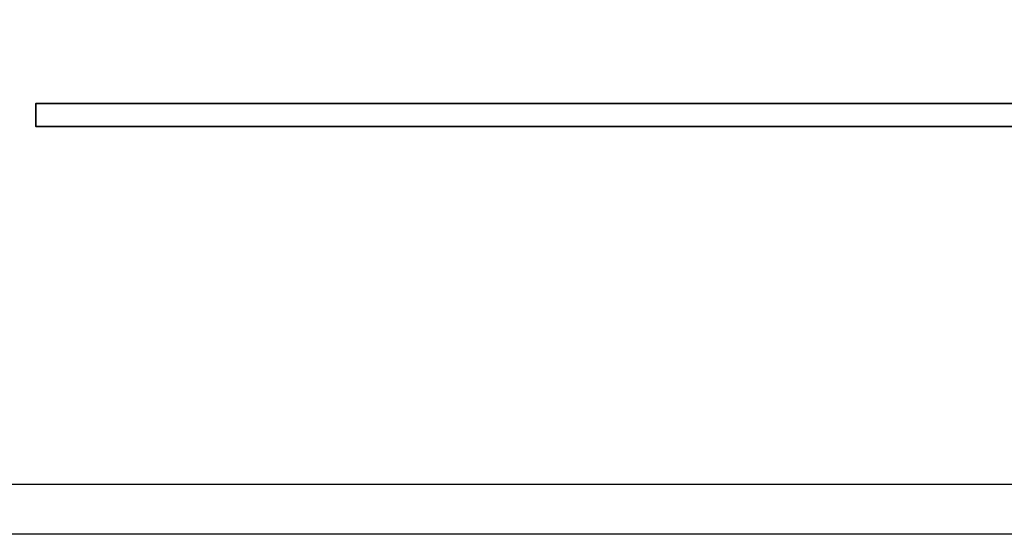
# Model space of a CAD drawing. Header units: millimetres. Extents: x -386 to 3135, y -1989 to 860.
# Tile 14 of 256: x -66.69 to -56.84, y -1963.72 to -1958.56. Entities that reach past the tile are written whole.
import ezdxf

# ---------------------------------------------------------------- set-up
doc = ezdxf.new("R2010")
doc.units = ezdxf.units.MM
doc.layers.get('0').update_dxf_attribs({"linetype": 'CONTINUOUS'})
doc.layers.add('DIM', color=4, linetype='CONTINUOUS')
doc.layers.add('layer 1', color=7, linetype='CONTINUOUS')

# ---------------------------------------------------------------- blocks, each defined once
blk = doc.blocks.new('TBI MOTION logo(完整正式版)')
at = {"layer": 'layer 1', "color": 22, "lineweight": 35}
blk.add_open_spline([(75.90875, -9.47875), (75.90875, -9.47875), (75.90875, -12.28625), (75.90875, -12.28625), (75.90875, -12.28625), (75.90875, -12.28625), (75.90875, -12.47875), (75.90875, -12.47875), (75.90875, -12.47875), (75.90875, -12.47875), (75.71625, -12.47875), (75.71625, -12.47875), (75.71625, -12.47875), (75.71625, -12.47875), (-88.32875, -12.47875), (-88.32875, -12.47875), (-88.32875, -12.47875), (-88.32875, -12.47875), (-88.32875, -13.29375), (-88.32875, -13.29375), (-88.32875, -13.29375), (-88.32875, -13.29375), (82.89125, -13.29375), (82.89125, -13.29375), (82.89125, -13.29375), (82.89125, -13.29375), (75.90875, -9.47875), (75.90875, -9.47875)], degree=3, knots=[0, 0, 0, 0, 0.14285714, 0.14285714, 0.14285714, 0.14285715, 0.28571429, 0.28571429, 0.28571429, 0.2857143, 0.42857143, 0.42857143, 0.42857143, 0.42857144, 0.57142857, 0.57142857, 0.57142857, 0.57142858, 0.71428571, 0.71428571, 0.71428571, 0.71428572, 0.85714286, 0.85714286, 0.85714286, 0.85714287, 1, 1, 1, 1], dxfattribs=at)

msp = doc.modelspace()

# ---------------------------------------------------------------- linework, layer by layer
at = {"linetype": 'Continuous'}
msp.add_line((103.6662, -1963.2157), (-154.8219, -1963.216), dxfattribs=at)
msp.add_open_spline([(103.5458, -1963.7155), (-154.8219, -1963.7158)], degree=1, dxfattribs=at)

# ---------------------------------------------------------------- block references
at = {"layer": 'DIM', "color": 7, "xscale": 0.2802190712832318, "yscale": 0.2802190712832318, "zscale": 0.2802190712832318}
msp.add_blockref('TBI MOTION logo(完整正式版)', (-41.7789, -1955.9074), dxfattribs=at)

doc.saveas('drawing.dxf')
